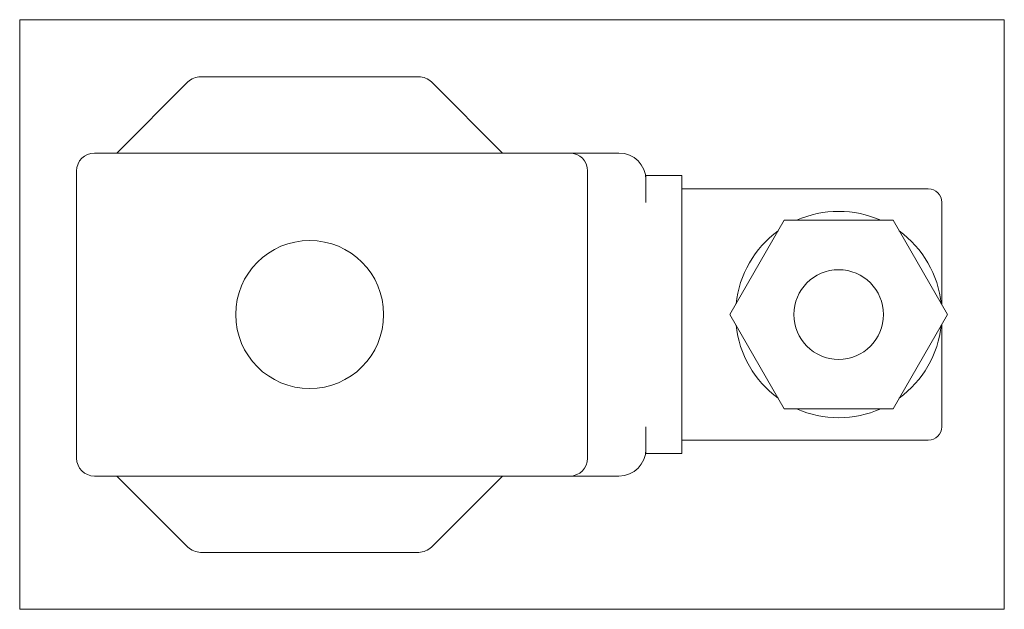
# Model space of a CAD drawing. Extents: x 46 to 156, y 44 to 110.
import ezdxf
from ezdxf.xclip import XClip

# ---------------------------------------------------------------- set-up
doc = ezdxf.new("R2010")
doc.units = 0
doc.header["$LTSCALE"] = 25.4
doc.header["$MEASUREMENT"] = 0
doc.header["$XCLIPFRAME"] = 2
doc.layers.get('0').update_dxf_attribs({"linetype": 'CONTINUOUS'})
doc.layers.add('CEWKA_UMO', color=7, linetype='CONTINUOUS')
doc.layers.add('OSŁONA_NA_NAKRĘT', color=7, linetype='CONTINUOUS')

# ---------------------------------------------------------------- blocks, each defined once
blk = doc.blocks.new('SE1')
at = {"layer": 'CEWKA_UMO', "color": 7, "linetype": 'CONTINUOUS', "lineweight": 0}
for p, q in [((66.66, 103.35), (91, 103.35)), ((57.33, 94.85), (65.25, 102.77)), ((92.42, 102.77), (100.33, 94.85)), ((54.83, 94.85), (107.83, 94.85)), ((113.33, 94.85), (107.83, 94.85)), ((52.83, 60.85), (52.83, 92.85)), ((109.83, 92.85), (109.83, 60.85)), ((116.33, 92.35), (116.33, 91.85)), ((120.33, 92.35), (116.33, 92.35)), ((120.33, 92.35), (120.33, 89.35)), ((116.33, 89.35), (116.33, 91.85)), ((147.83, 90.85), (120.33, 90.85)), ((120.33, 89.35), (120.33, 64.35)), ((149.33, 89.35), (149.33, 77.94)), ((131.77, 87.35), (125.71, 76.85)), ((143.9, 87.35), (131.77, 87.35)), ((149.96, 76.85), (143.9, 87.35)), ((125.71, 76.85), (131.77, 66.35)), ((143.9, 66.35), (149.96, 76.85)), ((149.33, 75.77), (149.33, 64.35)), ((131.77, 66.35), (143.9, 66.35)), ((116.33, 61.85), (116.33, 64.35)), ((120.33, 64.35), (120.33, 61.35)), ((147.83, 62.85), (120.33, 62.85)), ((116.33, 61.85), (116.33, 61.35)), ((120.33, 61.35), (116.33, 61.35)), ((107.83, 58.85), (54.83, 58.85)), ((65.25, 50.94), (57.33, 58.85)), ((100.33, 58.85), (92.42, 50.94)), ((107.83, 58.85), (113.33, 58.85)), ((91, 50.35), (66.66, 50.35))]:
    blk.add_line(p, q, dxfattribs=at)
blk.add_circle((137.83, 76.85), 5, dxfattribs=at)
for centre, radius, start, end in [((66.66, 101.35), 2, 90, 135), ((91, 101.35), 2, 45, 90), ((54.83, 92.85), 2, 90, 180), ((107.83, 92.85), 2, 0, 90), ((113.33, 91.85), 3, 0, 90), ((147.83, 89.35), 1.5, 0, 90), ((137.83, 76.85), 11.5, 65.9294, 114.0706), ((137.83, 76.85), 11.5, 125.9294, 174.0706), ((137.83, 76.85), 11.5, 5.9294, 54.0706), ((137.83, 76.85), 11.5, 185.9294, 234.0706), ((137.83, 76.85), 11.5, 305.9294, 354.0706), ((137.83, 76.85), 11.5, 245.9294, 294.0706), ((147.83, 64.35), 1.5, 270, 360), ((113.33, 61.85), 3, 270, 360), ((54.83, 60.85), 2, 180, 270), ((107.83, 60.85), 2, 270, 360), ((66.66, 52.35), 2, 225, 270), ((91, 52.35), 2, 270, 315)]:
    blk.add_arc(centre, radius, start, end, dxfattribs=at)
at = {"layer": 'OSŁONA_NA_NAKRĘT', "color": 7, "linetype": 'CONTINUOUS', "lineweight": 0}
blk.add_circle((78.83, 76.85), 8.25, dxfattribs=at)

msp = doc.modelspace()

# ---------------------------------------------------------------- block references
at = {"color": 0, "lineweight": 0}
ref = msp.add_blockref('SE1', (0, 0), dxfattribs=at)
XClip(ref).set_block_clipping_path([(46.4831950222, 44.0046859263), (156.3075480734, 109.7046853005)])
ref.dxf.unprotected_set("ltscale", 0)

doc.saveas('drawing.dxf')
